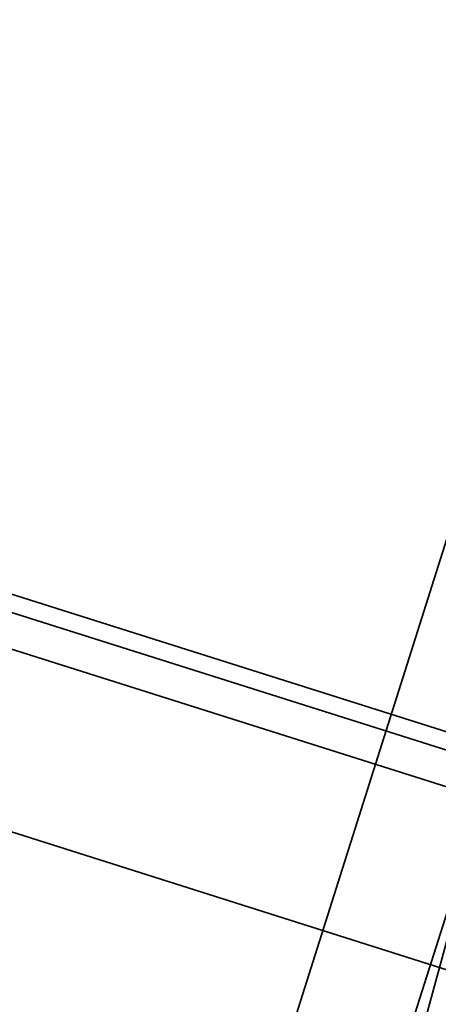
# Model space of a CAD drawing. Header units: metres. Extents: x -11 to 3521450, y 0 to 5943726.
# Tile 91 of 96: x 3521397.65 to 3521402.55, y 5943359 to 5943370.51. Entities that reach past the tile are written whole.
import ezdxf

# ---------------------------------------------------------------- set-up
doc = ezdxf.new("R2010")
doc.units = ezdxf.units.M
doc.linetypes.add('AUSGEZOGEN', pattern=[2, 1, 1])
doc.layers.add('IBJ_Bestand', color=7, linetype='Continuous', true_color=0x898989)
doc.layers.add('IBJ_Hilfslinien', color=210, linetype='Continuous', plot=False)

msp = doc.modelspace()

# ---------------------------------------------------------------- linework, layer by layer
at = {"layer": 'IBJ_Bestand', "linetype": 'AUSGEZOGEN', "lineweight": 35}
msp.add_lwpolyline([(3521401.8368, 5943356.7658), (3521402.9706, 5943360.913), (3521403.0472, 5943361.354), (3521403.2215, 5943362.0044)], dxfattribs=at)
at = {"layer": 'IBJ_Hilfslinien', "linetype": 'AUSGEZOGEN', "lineweight": 35}
for p, q in [((3521279.8089, 5943401.0487), (3521409.7714, 5943359.9329)), ((3521279.7471, 5943400.854), (3521409.7095, 5943359.7382)), ((3521279.6238, 5943400.4644), (3521409.5863, 5943359.3487)), ((3521281.3927, 5943397.7666), (3521411.3552, 5943356.6509)), ((3521397.929, 5943349.5191), (3521407.6665, 5943380.2984)), ((3521400.4275, 5943353.0377), (3521408.3212, 5943377.9888))]:
    msp.add_line(p, q, dxfattribs=at)

doc.saveas('drawing.dxf')
